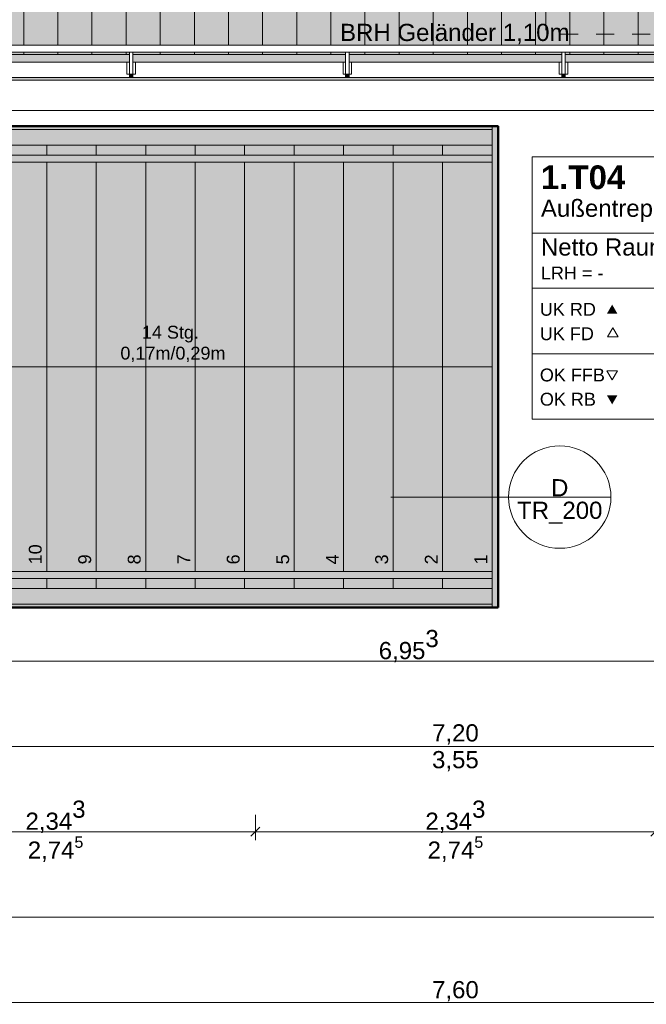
# Model space of a CAD drawing. Header units: metres. Extents: x -180 to 4, y -49 to 6.
# Tile 23 of 256: x -166.57 to -162.9, y -45.28 to -39.51. Entities that reach past the tile are written whole.
import ezdxf

# ---------------------------------------------------------------- set-up
doc = ezdxf.new("R2010")
doc.units = ezdxf.units.M
doc.header["$LTSCALE"] = 0.05
doc.header["$PDMODE"] = 1
doc.header["$PDSIZE"] = -2
doc.linetypes.add('Linienart-34', pattern=[4.233, 2.116, -2.117])
doc.layers.get('0').update_dxf_attribs({"lineweight": 25})
for name, color, linetype, lineweight, true_color in [('30 -33 Aussenwände- 7 Fassade_ Elemente', 7, 'Continuous', 9, 0x00aacc), ('30 -34 Innenwände- 6 Elemente', 7, 'Continuous', 9, 0xff6633), ('30 -35 Decken- 2.2 Treppen Außen', 7, 'Continuous', 9, 0x009999), ('30 -36 Dächer- 3 Dachbeläge', 7, 'Continuous', 15, 0x9999ff), ('30 -36 Dächer- 4 Dachbekleidungen', 7, 'Continuous', 9, 0xccccff), ('70 -72 Beschriftung- 1 Beschriftung allgemein', 7, 'Continuous', 9, 0xff6633), ('70 -72 Beschriftung- 7 Detailverweise', 7, 'Continuous', 9, 0x00dd00), ('70 -75 Raumstempel- 1 Raumstempel', 1, 'Continuous', 50, 0xff0000), ('70 -76 Bemaßung- 2 Allgemein', 7, 'Continuous', 5, 0x6666cc)]:
    doc.layers.add(name, color=color, linetype=linetype, lineweight=lineweight, true_color=true_color)
doc.layers.add('60- 61 allgemeine Ausstattung- 4 Terrassen', color=7, linetype='Continuous', lineweight=9)
doc.layers.add('Keine', color=7, linetype='Continuous', lineweight=9)
doc.styles.add('Arial', font='arial.ttf')
doc.styles.add('Arial (bold)', font='arialbd.ttf')
doc.dimstyles.new('k+k 1_50', dxfattribs={"dimtxt": 0.100689, "dimasz": 0.05302, "dimexe": 0.05, "dimexo": 0.15, "dimgap": 0.01, "dimtad": 1, "dimdec": 3, "dimtxsty": 'Arial', "dimblk": 'VW_SLASH', "dimblk1": 'VW_SLASH', "dimblk2": 'VW_SLASH', "dimcen": 0, "dimdle": 0.05, "dimadec": 3, "dimazin": 0, "dimtfac": 0.75, "dimtdec": 3, "dimtix": 1, "dimtmove": 0, "dimatfit": 0, "dimldrblk": 'VW_SLASH-1', "dimfxl": 0.125, "dimfxlon": 1, "dimfrac": 2, "dimtolj": 1, "dimarcsym": 0})
doc.dimstyles.new('k+k_klein', dxfattribs={"dimtxt": 0.100689, "dimasz": 0.05302, "dimexe": 0.05, "dimexo": 0.15, "dimgap": 0.005, "dimtad": 1, "dimdec": 3, "dimtxsty": 'Arial', "dimblk": 'VW_SLASH-2', "dimblk1": 'VW_SLASH-2', "dimblk2": 'VW_SLASH-2', "dimcen": 0, "dimdle": 0.025, "dimadec": 3, "dimazin": 0, "dimtfac": 0.75, "dimtdec": 3, "dimtix": 1, "dimtmove": 0, "dimatfit": 0, "dimldrblk": 'VW_FILLEDARROW', "dimfxl": 0.1, "dimfxlon": 1, "dimfrac": 2, "dimtolj": 1, "dimarcsym": 0})

# ---------------------------------------------------------------- blocks, each defined once
blk = doc.blocks.new('Gruppe-11565')
at = {"color": 255}
blk.add_wipeout([(-160.641, -39.762), (-173.136, -39.762), (-173.136, -40.247), (-172.846, -40.247), (-172.846, -40.157), (-173.046, -40.157), (-173.046, -39.852), (-160.641, -39.852)], dxfattribs=at).dxf.layer = '30 -34 Innenwände- 6 Elemente'
at = {"layer": '30 -34 Innenwände- 6 Elemente', "flags": 128}
blk.add_lwpolyline([(-160.641, -39.762), (-173.136, -39.762), (-173.136, -40.247), (-172.846, -40.247), (-172.846, -40.157), (-173.046, -40.157), (-173.046, -39.852), (-160.641, -39.852)], close=True, dxfattribs=at)
blk = doc.blocks.new('Gruppe-11566')
at = {"color": 255}
blk.add_wipeout([(-160.641, -39.662), (-173.236, -39.662), (-173.236, -40.347), (-172.846, -40.347), (-172.846, -40.307), (-173.196, -40.307), (-173.196, -39.702), (-160.641, -39.702)], dxfattribs=at).dxf.layer = '30 -34 Innenwände- 6 Elemente'
at = {"layer": '30 -34 Innenwände- 6 Elemente', "flags": 128}
blk.add_lwpolyline([(-160.641, -39.662), (-173.236, -39.662), (-173.236, -40.347), (-172.846, -40.347), (-172.846, -40.307), (-173.196, -40.307), (-173.196, -39.702), (-160.641, -39.702)], close=True, dxfattribs=at)
blk = doc.blocks.new('Gruppe-11567')
at = {"layer": '30 -34 Innenwände- 6 Elemente', "color": 7, "transparency": 33554687}
blk.add_blockref('Gruppe-11565', (0, 0), dxfattribs=at)
blk.add_blockref('Gruppe-11566', (0, 0), dxfattribs=at)
blk = doc.blocks.new('Gruppe-11568')
at = {"layer": '30 -34 Innenwände- 6 Elemente', "color": 7, "transparency": 33554687}
blk.add_blockref('Gruppe-11567', (0, 0), dxfattribs=at)
at = {"layer": '30 -34 Innenwände- 6 Elemente', "color": 0, "flags": 1}
for tag in ['IFC_UUID', 'instanceID']:
    blk.add_attdef(tag, (-173.236, -40.347), '', height=0.00018, dxfattribs=at)
blk = doc.blocks.new('Gruppe-12736')
at = {"color": 255, "lineweight": 5}
blk.add_wipeout([(-163.806, -40.247), (-164.096, -40.247), (-164.096, -42.847), (-163.806, -42.847)], dxfattribs=at).dxf.layer = '30 -35 Decken- 2.2 Treppen Außen'
blk.add_wipeout([(-164.096, -40.247), (-164.386, -40.247), (-164.386, -42.847), (-164.096, -42.847)], dxfattribs=at).dxf.layer = '30 -35 Decken- 2.2 Treppen Außen'
blk.add_wipeout([(-164.386, -40.247), (-164.676, -40.247), (-164.676, -42.847), (-164.386, -42.847)], dxfattribs=at).dxf.layer = '30 -35 Decken- 2.2 Treppen Außen'
blk.add_wipeout([(-164.676, -40.247), (-164.966, -40.247), (-164.966, -42.847), (-164.676, -42.847)], dxfattribs=at).dxf.layer = '30 -35 Decken- 2.2 Treppen Außen'
blk.add_wipeout([(-164.966, -40.247), (-165.256, -40.247), (-165.256, -42.847), (-164.966, -42.847)], dxfattribs=at).dxf.layer = '30 -35 Decken- 2.2 Treppen Außen'
blk.add_wipeout([(-165.256, -40.247), (-165.546, -40.247), (-165.546, -42.847), (-165.256, -42.847)], dxfattribs=at).dxf.layer = '30 -35 Decken- 2.2 Treppen Außen'
blk.add_wipeout([(-165.546, -40.247), (-165.836, -40.247), (-165.836, -42.847), (-165.546, -42.847)], dxfattribs=at).dxf.layer = '30 -35 Decken- 2.2 Treppen Außen'
blk.add_wipeout([(-165.836, -40.247), (-166.126, -40.247), (-166.126, -42.847), (-165.836, -42.847)], dxfattribs=at).dxf.layer = '30 -35 Decken- 2.2 Treppen Außen'
blk.add_wipeout([(-166.126, -40.247), (-166.416, -40.247), (-166.416, -42.847), (-166.126, -42.847)], dxfattribs=at).dxf.layer = '30 -35 Decken- 2.2 Treppen Außen'
blk.add_wipeout([(-166.416, -40.247), (-166.706, -40.247), (-166.706, -42.847), (-166.416, -42.847)], dxfattribs=at).dxf.layer = '30 -35 Decken- 2.2 Treppen Außen'
blk = doc.blocks.new('Gruppe-12739')
at = {"layer": '30 -35 Decken- 2.2 Treppen Außen'}
for p, q in [((-166.416, -40.247), (-166.416, -42.847)), ((-166.126, -40.247), (-166.126, -42.847)), ((-165.836, -40.247), (-165.836, -42.847)), ((-165.546, -40.247), (-165.546, -42.847)), ((-165.256, -40.247), (-165.256, -42.847)), ((-164.966, -40.247), (-164.966, -42.847)), ((-164.676, -40.247), (-164.676, -42.847)), ((-164.386, -40.247), (-164.386, -42.847)), ((-164.096, -40.247), (-164.096, -42.847)), ((-163.806, -40.247), (-163.806, -42.847))]:
    blk.add_line(p, q, dxfattribs=at)
at = {"layer": '30 -35 Decken- 2.2 Treppen Außen', "flags": 128}
for points in [[(-166.416, -40.247), (-166.706, -40.247)], [(-166.126, -40.247), (-166.416, -40.247)], [(-165.836, -40.247), (-166.126, -40.247)], [(-165.546, -40.247), (-165.836, -40.247)], [(-165.256, -40.247), (-165.546, -40.247)], [(-164.966, -40.247), (-165.256, -40.247)], [(-164.676, -40.247), (-164.966, -40.247)], [(-164.386, -40.247), (-164.676, -40.247)], [(-164.096, -40.247), (-164.386, -40.247)], [(-163.806, -40.247), (-164.096, -40.247)], [(-166.416, -42.847), (-166.706, -42.847)], [(-166.126, -42.847), (-166.416, -42.847)], [(-165.836, -42.847), (-166.126, -42.847)], [(-165.546, -42.847), (-165.836, -42.847)], [(-165.256, -42.847), (-165.546, -42.847)], [(-164.966, -42.847), (-165.256, -42.847)], [(-164.676, -42.847), (-164.966, -42.847)], [(-164.386, -42.847), (-164.676, -42.847)], [(-164.096, -42.847), (-164.386, -42.847)], [(-163.806, -42.847), (-164.096, -42.847)]]:
    blk.add_lwpolyline(points, dxfattribs=at)
blk = doc.blocks.new('Gruppe-12742')
at = {"layer": '30 -35 Decken- 2.2 Treppen Außen', "flags": 128}
blk.add_lwpolyline([(-163.806, -41.547), (-172.846, -41.547)], dxfattribs=at)
blk = doc.blocks.new('Gruppe-12743')
at = {"color": 255}
for points in [[(-172.846, -40.247), (-163.806, -40.247), (-163.806, -40.137), (-172.846, -40.137)], [(-172.846, -42.957), (-163.806, -42.957), (-163.806, -42.847), (-172.846, -42.847)]]:
    blk.add_wipeout(points, dxfattribs=at).dxf.layer = '30 -35 Decken- 2.2 Treppen Außen'
at = {"layer": '30 -35 Decken- 2.2 Treppen Außen', "flags": 128}
for points in [[(-172.846, -40.247), (-163.806, -40.247), (-163.806, -40.137), (-172.846, -40.137)], [(-172.846, -42.957), (-163.806, -42.957), (-163.806, -42.847), (-172.846, -42.847)]]:
    blk.add_lwpolyline(points, close=True, dxfattribs=at)
blk = doc.blocks.new('Gruppe-12744')
at = {"color": 255}
blk.add_wipeout([(-163.806, -42.747), (-172.846, -42.747), (-172.846, -42.787), (-163.806, -42.787)], dxfattribs=at).dxf.layer = '30 -35 Decken- 2.2 Treppen Außen'
at = {"layer": '30 -35 Decken- 2.2 Treppen Außen', "flags": 128}
blk.add_lwpolyline([(-163.806, -42.747), (-172.846, -42.747), (-172.846, -42.787), (-163.806, -42.787)], close=True, dxfattribs=at)
blk = doc.blocks.new('Gruppe-12745')
at = {"color": 255}
blk.add_wipeout([(-163.806, -42.847), (-172.846, -42.847), (-172.846, -42.937), (-163.806, -42.937)], dxfattribs=at).dxf.layer = '30 -35 Decken- 2.2 Treppen Außen'
at = {"layer": '30 -35 Decken- 2.2 Treppen Außen', "flags": 128}
blk.add_lwpolyline([(-163.806, -42.847), (-172.846, -42.847), (-172.846, -42.937), (-163.806, -42.937)], close=True, dxfattribs=at)
blk = doc.blocks.new('Gruppe-12746')
at = {"color": 255}
blk.add_wipeout([(-163.806, -40.347), (-172.846, -40.347), (-172.846, -40.307), (-163.806, -40.307)], dxfattribs=at).dxf.layer = '30 -35 Decken- 2.2 Treppen Außen'
at = {"layer": '30 -35 Decken- 2.2 Treppen Außen', "flags": 128}
blk.add_lwpolyline([(-163.806, -40.347), (-172.846, -40.347), (-172.846, -40.307), (-163.806, -40.307)], close=True, dxfattribs=at)
blk = doc.blocks.new('Gruppe-12747')
at = {"color": 255}
blk.add_wipeout([(-163.806, -40.247), (-172.846, -40.247), (-172.846, -40.157), (-163.806, -40.157)], dxfattribs=at).dxf.layer = '30 -35 Decken- 2.2 Treppen Außen'
at = {"layer": '30 -35 Decken- 2.2 Treppen Außen', "flags": 128}
blk.add_lwpolyline([(-163.806, -40.247), (-172.846, -40.247), (-172.846, -40.157), (-163.806, -40.157)], close=True, dxfattribs=at)
blk = doc.blocks.new('Gruppe-12748')
at = {"layer": '30 -35 Decken- 2.2 Treppen Außen', "insert": (-165.691, -41.5185), "char_height": 0.075516, "attachment_point": 8, "rotation": 0.001, "line_spacing_factor": 0.973705, "style": 'Arial'}
blk.add_mtext('14 Stg.\\P 0,17m/0,29m', dxfattribs=at)
blk = doc.blocks.new('Gruppe-12750')
at = {"layer": '30 -35 Decken- 2.2 Treppen Außen', "attachment_point": 9, "rotation": 90.001, "line_spacing_factor": 0.973705, "style": 'Arial'}
for s, insert, char_height in [('10', (-166.4445, -42.5872), 0.07552), ('9', (-166.1545, -42.6461), 0.0755), ('8', (-165.8645, -42.6461), 0.0755), ('7', (-165.5745, -42.6461), 0.0755), ('6', (-165.2845, -42.6461), 0.0755), ('5', (-164.9945, -42.6461), 0.0755), ('4', (-164.7045, -42.6461), 0.0755), ('3', (-164.4145, -42.6461), 0.0755), ('2', (-164.1245, -42.6461), 0.0755), ('1', (-163.8345, -42.6461), 0.0755)]:
    blk.add_mtext(s, dxfattribs=dict(at, insert=insert, char_height=char_height))
blk = doc.blocks.new('Gruppe-12751')
at = {"layer": '30 -35 Decken- 2.2 Treppen Außen'}
blk.add_blockref('Gruppe-12736', (0, 0), dxfattribs=at)
for name in ['Gruppe-12739', 'Gruppe-12742']:
    blk.add_blockref(name, (0, 0), dxfattribs=at)
blk.add_blockref('Gruppe-12743', (0, 0), dxfattribs=at)
for name in ['Gruppe-12747', 'Gruppe-12746', 'Gruppe-12748', 'Gruppe-12750', 'Gruppe-12744', 'Gruppe-12745']:
    blk.add_blockref(name, (0, 0), dxfattribs=at)
blk = doc.blocks.new('Gruppe-12752')
at = {"layer": '30 -35 Decken- 2.2 Treppen Außen', "color": 7, "transparency": 33554687}
blk.add_blockref('Gruppe-12751', (0, 0), dxfattribs=at)
blk = doc.blocks.new('Gruppe-12753')
at = {"layer": '30 -35 Decken- 2.2 Treppen Außen', "color": 7, "transparency": 33554687}
blk.add_blockref('Gruppe-12752', (0, 0), dxfattribs=at)
at = {"layer": '30 -35 Decken- 2.2 Treppen Außen', "color": 0, "flags": 1}
for tag in ['IFC_UUID', 'instanceID']:
    blk.add_attdef(tag, (-172.9927, -42.957), '', height=0.00018, dxfattribs=at)
blk = doc.blocks.new('_01-OG1_Tragwerk (2D)')
at = {"layer": '30 -34 Innenwände- 6 Elemente'}
blk.add_blockref('Gruppe-11568', (0, 0), dxfattribs=at)
at = {"layer": '30 -35 Decken- 2.2 Treppen Außen', "transparency": 33554687}
blk.add_blockref('Gruppe-12753', (0, 0), dxfattribs=at)
blk = doc.blocks.new('Gruppe-13237')
at = {"layer": '70 -75 Raumstempel- 1 Raumstempel', "color": 7, "linetype": 'Continuous', "lineweight": 9, "transparency": 33554687}
for p, q in [((-163.571, -40.317), (-163.571, -41.8547)), ((-161.4343, -40.317), (-163.571, -40.317)), ((-161.4343, -41.8547), (-161.4343, -40.317)), ((-161.4343, -40.7638), (-163.571, -40.7638)), ((-163.571, -41.0859), (-162.2928, -41.0859)), ((-162.1232, -41.2563), (-162.2928, -41.0859)), ((-161.4343, -41.0859), (-162.2928, -41.0859)), ((-162.2928, -41.0859), (-162.2928, -41.8547)), ((-162.2928, -41.0859), (-161.4343, -41.0859)), ((-161.6039, -41.2563), (-161.4343, -41.0859)), ((-162.1232, -41.6843), (-162.1232, -41.2563)), ((-162.1232, -41.2563), (-161.6039, -41.2563)), ((-161.6039, -41.6843), (-161.6039, -41.2563)), ((-163.571, -41.4703), (-162.2928, -41.4703)), ((-161.6039, -41.4703), (-162.1232, -41.4703)), ((-162.1232, -41.6843), (-162.2928, -41.8547)), ((-162.1232, -41.6843), (-161.6039, -41.6843)), ((-161.6039, -41.6843), (-161.4343, -41.8547)), ((-161.4343, -41.8547), (-163.571, -41.8547))]:
    blk.add_line(p, q, dxfattribs=at)
for points in [[(-163.0717, -41.2356), (-163.1024, -41.1823), (-163.1332, -41.2356)], [(-163.0717, -41.7138), (-163.1024, -41.7671), (-163.1332, -41.7138)]]:
    blk.add_solid(points, dxfattribs=at)
at = {"layer": '70 -75 Raumstempel- 1 Raumstempel', "color": 7, "transparency": 33554687}
for s, insert, char_height, attachment_point, rotation, line_spacing_factor, style in [('1.T04', (-163.52, -40.4368), 0.13845, 4, 0, 0.971658, 'Arial (bold)'), ('Außentreppe 1', (-163.52, -40.5671), 0.100689, 1, 0, 0.970891, 'Arial'), ('Netto Raumfläche:', (-163.52, -40.7945), 0.100689, 1, 0, 0.96878, 'Arial'), ('25,49m²', (-161.4733, -40.7945), 0.10069, 3, 0, 0.96878, 'Arial'), ('-', (-161.8636, -41.1726), 0.0755, 5, 0, 0.973705, 'Arial'), ('{\\T0.9;-}', (-161.8636, -41.3673), 0.07552, 5, 0, 0.973705, 'Arial'), ('-', (-162.2082, -41.4703), 0.0755, 5, 90, 0.973705, 'Arial'), ('-', (-161.5192, -41.4703), 0.0755, 5, 90, 0.973705, 'Arial'), ('{\\T0.9;-}', (-161.8636, -41.5753), 0.07552, 5, 0, 0.973705, 'Arial'), ('-', (-161.8636, -41.7708), 0.0755, 5, 0, 0.973705, 'Arial')]:
    blk.add_mtext(s, dxfattribs=dict(at, insert=insert, char_height=char_height, attachment_point=attachment_point, rotation=rotation, line_spacing_factor=line_spacing_factor, style=style))
at = {"layer": '70 -75 Raumstempel- 1 Raumstempel', "color": 7, "transparency": 33554687, "rotation": 0, "style": 'Arial'}
for s, insert, char_height, width, attachment_point, line_spacing_factor in [('LRH = -', (-163.52, -40.9594), 0.07552, 2.046762, 1, 0.968077), ('UK RD', (-163.526, -41.2104), 0.07552, 0.3787, 4, 0.973705), ('m', (-162.3053, -41.2104), 0.0755, 0.105423, 6, 0.973705), ('{\\T0.93;-}', (-162.4085, -41.2104), 0.07552, 0.640583, 6, 0.973705), ('UK FD', (-163.526, -41.3536), 0.07552, 0.3787, 4, 0.973705), ('-', (-162.4085, -41.3536), 0.0755, 0.640583, 6, 0.973705), ('m', (-162.3053, -41.3536), 0.0755, 0.105423, 6, 0.973705), ('OK FFB', (-163.526, -41.5953), 0.07552, 0.401981, 4, 0.973705), ('-', (-162.4085, -41.5953), 0.0755, 0.640583, 6, 0.973705), ('m', (-162.3053, -41.5953), 0.0755, 0.105423, 6, 0.973705), ('OK RB', (-163.526, -41.7373), 0.07552, 0.401981, 4, 0.973705), ('m', (-162.3053, -41.7373), 0.0755, 0.105423, 6, 0.973705), ('-', (-162.4085, -41.7373), 0.0755, 0.640583, 6, 0.973705)]:
    blk.add_mtext(s, dxfattribs=dict(at, insert=insert, char_height=char_height, width=width, attachment_point=attachment_point, line_spacing_factor=line_spacing_factor))
at = {"color": 255, "linetype": 'Continuous', "lineweight": 9, "transparency": 33554687}
for points in [[(-163.0674, -41.3721), (-163.0982, -41.3188), (-163.129, -41.3721)], [(-163.0717, -41.5702), (-163.1024, -41.6235), (-163.1332, -41.5702)]]:
    blk.add_wipeout(points, dxfattribs=at).dxf.layer = '70 -75 Raumstempel- 1 Raumstempel'
at = {"layer": '70 -75 Raumstempel- 1 Raumstempel', "color": 7, "linetype": 'Continuous', "lineweight": 9, "transparency": 33554687, "flags": 128}
for points in [[(-163.0674, -41.3721), (-163.0982, -41.3188), (-163.129, -41.3721)], [(-163.0717, -41.5702), (-163.1024, -41.6235), (-163.1332, -41.5702)]]:
    blk.add_lwpolyline(points, close=True, dxfattribs=at)
blk = doc.blocks.new('Gruppe-13238')
at = {"layer": '70 -75 Raumstempel- 1 Raumstempel', "color": 7, "transparency": 33554687}
blk.add_blockref('Gruppe-13237', (0, 0), dxfattribs=at)
blk = doc.blocks.new('Gruppe-14993')
at = {"layer": '70 -72 Beschriftung- 1 Beschriftung allgemein', "insert": (-164.6969, -39.5368), "char_height": 0.100689, "attachment_point": 1, "line_spacing_factor": 0.970891, "style": 'Arial'}
blk.add_mtext('BRH Geländer 1,10m', dxfattribs=at)
blk = doc.blocks.new('Gruppe-15066')
at = {"color": 255}
blk.add_wipeout([(-165.911, -39.762), (-165.911, -39.832), (-165.931, -39.832), (-165.931, -39.762)], dxfattribs=at).dxf.layer = '30 -36 Dächer- 4 Dachbekleidungen'
at = {"layer": '30 -36 Dächer- 3 Dachbeläge', "linetype": 'Continuous', "lineweight": 0, "transparency": 33554687}
blk.add_hatch(color=254, dxfattribs=at).paths.add_polyline_path([(-165.911, -39.852), (-165.911, -39.832), (-165.931, -39.832), (-165.931, -39.852)])
at = {"layer": '30 -36 Dächer- 3 Dachbeläge', "color": 254, "linetype": 'Continuous', "lineweight": 9, "true_color": 0xccccff, "transparency": 33554687, "flags": 128}
blk.add_lwpolyline([(-165.911, -39.852), (-165.911, -39.832), (-165.931, -39.832), (-165.931, -39.852)], dxfattribs=at)
at = {"layer": '30 -36 Dächer- 4 Dachbekleidungen', "flags": 128}
for points in [[(-165.946, -39.762), (-165.946, -39.832), (-165.931, -39.832)], [(-165.911, -39.762), (-165.911, -39.832), (-165.931, -39.832), (-165.931, -39.762)], [(-165.896, -39.762), (-165.896, -39.832), (-165.911, -39.832)]]:
    blk.add_lwpolyline(points, dxfattribs=at)
at = {"color": 255}
blk.add_wipeout([(-165.911, -39.762), (-165.911, -39.702), (-165.931, -39.702), (-165.931, -39.762)], dxfattribs=at).dxf.layer = '30 -36 Dächer- 4 Dachbekleidungen'
at = {"layer": '30 -36 Dächer- 4 Dachbekleidungen', "flags": 128}
blk.add_lwpolyline([(-165.911, -39.762), (-165.911, -39.702), (-165.931, -39.702), (-165.931, -39.762)], dxfattribs=at)
blk = doc.blocks.new('Gruppe-15067')
at = {"color": 255}
blk.add_wipeout([(-164.6443, -39.762), (-164.6443, -39.832), (-164.6643, -39.832), (-164.6643, -39.762)], dxfattribs=at).dxf.layer = '30 -36 Dächer- 4 Dachbekleidungen'
at = {"layer": '30 -36 Dächer- 3 Dachbeläge', "linetype": 'Continuous', "lineweight": 0, "transparency": 33554687}
blk.add_hatch(color=254, dxfattribs=at).paths.add_polyline_path([(-164.6443, -39.852), (-164.6443, -39.832), (-164.6643, -39.832), (-164.6643, -39.852)])
at = {"layer": '30 -36 Dächer- 3 Dachbeläge', "color": 254, "linetype": 'Continuous', "lineweight": 9, "true_color": 0xccccff, "transparency": 33554687, "flags": 128}
blk.add_lwpolyline([(-164.6443, -39.852), (-164.6443, -39.832), (-164.6643, -39.832), (-164.6643, -39.852)], dxfattribs=at)
at = {"layer": '30 -36 Dächer- 4 Dachbekleidungen', "flags": 128}
for points in [[(-164.6793, -39.762), (-164.6793, -39.832), (-164.6643, -39.832)], [(-164.6443, -39.762), (-164.6443, -39.832), (-164.6643, -39.832), (-164.6643, -39.762)], [(-164.6293, -39.762), (-164.6293, -39.832), (-164.6443, -39.832)]]:
    blk.add_lwpolyline(points, dxfattribs=at)
at = {"color": 255}
blk.add_wipeout([(-164.6443, -39.762), (-164.6443, -39.702), (-164.6643, -39.702), (-164.6643, -39.762)], dxfattribs=at).dxf.layer = '30 -36 Dächer- 4 Dachbekleidungen'
at = {"layer": '30 -36 Dächer- 4 Dachbekleidungen', "flags": 128}
blk.add_lwpolyline([(-164.6443, -39.762), (-164.6443, -39.702), (-164.6643, -39.702), (-164.6643, -39.762)], dxfattribs=at)
blk = doc.blocks.new('Gruppe-15068')
at = {"color": 255}
blk.add_wipeout([(-163.3777, -39.762), (-163.3777, -39.832), (-163.3977, -39.832), (-163.3977, -39.762)], dxfattribs=at).dxf.layer = '30 -36 Dächer- 4 Dachbekleidungen'
at = {"layer": '30 -36 Dächer- 3 Dachbeläge', "linetype": 'Continuous', "lineweight": 0, "transparency": 33554687}
blk.add_hatch(color=254, dxfattribs=at).paths.add_polyline_path([(-163.3777, -39.852), (-163.3777, -39.832), (-163.3977, -39.832), (-163.3977, -39.852)])
at = {"layer": '30 -36 Dächer- 3 Dachbeläge', "color": 254, "linetype": 'Continuous', "lineweight": 9, "true_color": 0xccccff, "transparency": 33554687, "flags": 128}
blk.add_lwpolyline([(-163.3777, -39.852), (-163.3777, -39.832), (-163.3977, -39.832), (-163.3977, -39.852)], dxfattribs=at)
at = {"layer": '30 -36 Dächer- 4 Dachbekleidungen', "flags": 128}
for points in [[(-163.4127, -39.762), (-163.4127, -39.832), (-163.3977, -39.832)], [(-163.3777, -39.762), (-163.3777, -39.832), (-163.3977, -39.832), (-163.3977, -39.762)], [(-163.3627, -39.762), (-163.3627, -39.832), (-163.3777, -39.832)]]:
    blk.add_lwpolyline(points, dxfattribs=at)
at = {"color": 255}
blk.add_wipeout([(-163.3777, -39.762), (-163.3777, -39.702), (-163.3977, -39.702), (-163.3977, -39.762)], dxfattribs=at).dxf.layer = '30 -36 Dächer- 4 Dachbekleidungen'
at = {"layer": '30 -36 Dächer- 4 Dachbekleidungen', "flags": 128}
blk.add_lwpolyline([(-163.3777, -39.762), (-163.3777, -39.702), (-163.3977, -39.702), (-163.3977, -39.762)], dxfattribs=at)
blk = doc.blocks.new('Gruppe-15083')
at = {"layer": '60- 61 allgemeine Ausstattung- 4 Terrassen', "linetype": 'Continuous', "lineweight": 9, "transparency": 33554495}
h = blk.add_hatch(dxfattribs=at)
h.set_pattern_fill('Dämmstoff v 2mm SRF-1', style=0, pattern_type=2)
h.set_pattern_definition([(90, (-171.951, -33.59404), (0.2, 0), [])])
h.paths.add_polyline_path([(-171.951, -39.407), (-171.951, -39.717), (-160.818, -39.717), (-160.818, -39.407), (-163.6783, -39.407), (-163.6783, -39.407)])
at = {"layer": '60- 61 allgemeine Ausstattung- 4 Terrassen', "color": 252, "linetype": 'Continuous', "lineweight": 9, "true_color": 0x888888, "transparency": 33554687, "flags": 128}
blk.add_lwpolyline([(-171.951, -39.407), (-171.951, -39.717), (-160.818, -39.717), (-160.818, -39.407), (-163.6783, -39.407), (-163.6783, -39.407)], close=True, dxfattribs=at)
at = {"layer": '70 -72 Beschriftung- 7 Detailverweise', "transparency": 33554687}
for q in [(-164.399, -42.3106), (-163.4096, -42.3106)]:
    blk.add_line((-164.0446, -42.3106), q, dxfattribs=at)
at = {"layer": '70 -72 Beschriftung- 7 Detailverweise'}
blk.add_line((-163.1096, -42.3106), (-163.7096, -42.3106), dxfattribs=at)
at = {"layer": '70 -72 Beschriftung- 7 Detailverweise', "flags": 128}
blk.add_lwpolyline([(-163.1096, -42.3106), (-163.111, -42.34), (-163.1153, -42.3692), (-163.1225, -42.3977), (-163.1324, -42.4254), (-163.145, -42.452), (-163.1601, -42.4773), (-163.1777, -42.5009), (-163.1974, -42.5228), (-163.2193, -42.5425), (-163.2429, -42.5601), (-163.2682, -42.5752), (-163.2948, -42.5878), (-163.3225, -42.5977), (-163.3511, -42.6049), (-163.3802, -42.6092), (-163.4096, -42.6106), (-163.439, -42.6092), (-163.4681, -42.6049), (-163.4967, -42.5977), (-163.5244, -42.5878), (-163.551, -42.5752), (-163.5762, -42.5601), (-163.5999, -42.5425), (-163.6217, -42.5228), (-163.6415, -42.5009), (-163.659, -42.4773), (-163.6742, -42.452), (-163.6867, -42.4254), (-163.6967, -42.3977), (-163.7038, -42.3692), (-163.7081, -42.34), (-163.7096, -42.3106), (-163.7081, -42.2812), (-163.7038, -42.2521), (-163.6967, -42.2235), (-163.6867, -42.1958), (-163.6742, -42.1692), (-163.659, -42.144), (-163.6415, -42.1203), (-163.6217, -42.0985), (-163.5999, -42.0787), (-163.5762, -42.0612), (-163.551, -42.046), (-163.5244, -42.0335), (-163.4967, -42.0235), (-163.4681, -42.0164), (-163.439, -42.0121), (-163.4096, -42.0106), (-163.3802, -42.0121), (-163.3511, -42.0164), (-163.3225, -42.0235), (-163.2948, -42.0335), (-163.2682, -42.046), (-163.2429, -42.0612), (-163.2193, -42.0787), (-163.1974, -42.0985), (-163.1777, -42.1203), (-163.1601, -42.144), (-163.145, -42.1692), (-163.1324, -42.1958), (-163.1225, -42.2235), (-163.1153, -42.2521), (-163.111, -42.2812)], close=True, dxfattribs=at)
at = {"layer": '70 -72 Beschriftung- 7 Detailverweise'}
blk.add_point((-163.4096, -42.3106), dxfattribs=at)
at = {"layer": '70 -72 Beschriftung- 7 Detailverweise', "line_spacing_factor": 0.96878, "style": 'Arial'}
for s, insert, char_height, attachment_point in [('D', (-163.4096, -42.306), 0.1007, 8), ('TR_200', (-163.4096, -42.3373), 0.10069, 2)]:
    blk.add_mtext(s, dxfattribs=dict(at, insert=insert, char_height=char_height, attachment_point=attachment_point))
at = {"color": 255, "linetype": 'Continuous', "lineweight": 9, "transparency": 33554687}
blk.add_wipeout([(-167.751, -39.867), (-160.291, -39.867), (-160.291, -40.044), (-167.751, -40.044)], dxfattribs=at).dxf.layer = '30 -33 Aussenwände- 7 Fassade_ Elemente'
at = {"layer": '30 -36 Dächer- 3 Dachbeläge', "linetype": 'Continuous', "lineweight": 0}
blk.add_hatch(color=254, dxfattribs=at).paths.add_polyline_path([(-173.196, -39.702), (-160.641, -39.702), (-160.641, -39.867), (-173.196, -39.867)])
at = {"layer": '30 -33 Aussenwände- 7 Fassade_ Elemente', "color": 142, "linetype": 'Continuous', "lineweight": 9, "transparency": 33554687, "flags": 128}
blk.add_lwpolyline([(-167.751, -39.867), (-160.291, -39.867), (-160.291, -40.044), (-167.751, -40.044)], close=True, dxfattribs=at)
at = {"layer": '30 -36 Dächer- 3 Dachbeläge', "flags": 128}
blk.add_lwpolyline([(-173.196, -39.702), (-160.641, -39.702), (-160.641, -39.867), (-173.196, -39.867)], close=True, dxfattribs=at)
at = {"color": 255}
blk.add_wipeout([(-173.236, -40.347), (-172.846, -40.347), (-172.846, -40.307), (-173.196, -40.307), (-173.196, -39.702), (-160.641, -39.702), (-160.641, -39.662), (-173.236, -39.662)], dxfattribs=at).dxf.layer = '30 -36 Dächer- 4 Dachbekleidungen'
at = {"layer": '30 -36 Dächer- 4 Dachbekleidungen', "flags": 128}
blk.add_lwpolyline([(-173.236, -40.347), (-172.846, -40.347), (-172.846, -40.307), (-173.196, -40.307), (-173.196, -39.702), (-160.641, -39.702), (-160.641, -39.662), (-173.236, -39.662)], close=True, dxfattribs=at)
at = {"layer": '70 -72 Beschriftung- 1 Beschriftung allgemein', "color": 7}
blk.add_blockref('Gruppe-14993', (0, 0), dxfattribs=at)
at = {"color": 255}
blk.add_wipeout([(-173.136, -40.247), (-172.846, -40.247), (-172.846, -40.157), (-173.046, -40.157), (-173.046, -39.852), (-160.641, -39.852), (-160.641, -39.762), (-173.136, -39.762)], dxfattribs=at).dxf.layer = '30 -36 Dächer- 4 Dachbekleidungen'
at = {"layer": '30 -36 Dächer- 4 Dachbekleidungen', "flags": 128}
blk.add_lwpolyline([(-173.136, -40.247), (-172.846, -40.247), (-172.846, -40.157), (-173.046, -40.157), (-173.046, -39.852), (-160.641, -39.852), (-160.641, -39.762), (-173.136, -39.762)], close=True, dxfattribs=at)
at = {"layer": '70 -72 Beschriftung- 1 Beschriftung allgemein', "color": 7}
for name in ['Gruppe-15066', 'Gruppe-15067', 'Gruppe-15068']:
    blk.add_blockref(name, (0, 0), dxfattribs=at)
blk = doc.blocks.new('_OG1_2D (2D)')
at = {"layer": '70 -75 Raumstempel- 1 Raumstempel', "linetype": 'Continuous', "lineweight": 0, "true_color": 0xff0000}
for points in [[(-175.81099996, -31.58704198), (-175.81099996, -42.95704198), (-172.81099996, -42.95704198), (-172.81099996, -40.13704198), (-173.31099996, -40.13704198), (-173.31099996, -39.83704198), (-160.61099996, -39.83704198), (-160.61099996, -39.40704198), (-160.81799996, -39.40704198), (-160.81799996, -31.79404198), (-175.38099996, -31.79404198), (-175.38099996, -31.58704198)], [(-163.77099996, -42.95704198), (-172.81099996, -42.95704198), (-172.81099996, -40.13704198), (-163.77099996, -40.13704198)]]:
    blk.add_hatch(color=1, dxfattribs=at).paths.add_polyline_path(points)
at = {"layer": '30 -33 Aussenwände- 7 Fassade_ Elemente', "linetype": 'Linienart-34', "lineweight": 9, "flags": 128}
blk.add_lwpolyline([(-163.49099996, -31.79404698), (-163.49099996, -37.22704198), (-163.78099996, -37.22704198), (-163.78099996, -39.40704198), (-163.49099996, -39.40704198), (-163.49099996, -39.59704198), (-160.62933692, -39.59704198)], dxfattribs=at)
at = {"layer": '70 -75 Raumstempel- 1 Raumstempel', "flags": 128}
for points in [[(-175.81099996, -31.58704198), (-175.81099996, -42.95704198), (-172.81099996, -42.95704198), (-172.81099996, -40.13704198), (-173.31099996, -40.13704198), (-173.31099996, -39.83704198), (-160.61099996, -39.83704198), (-160.61099996, -39.40704198), (-160.81799996, -39.40704198), (-160.81799996, -31.79404198), (-175.38099996, -31.79404198), (-175.38099996, -31.58704198)], [(-163.77099996, -42.95704198), (-172.81099996, -42.95704198), (-172.81099996, -40.13704198), (-163.77099996, -40.13704198)]]:
    blk.add_lwpolyline(points, close=True, dxfattribs=at)
at = {"layer": '70 -75 Raumstempel- 1 Raumstempel', "transparency": 33554687}
blk.add_blockref('Gruppe-13238', (0, 0), dxfattribs=at)
at = {"layer": '30 -33 Aussenwände- 7 Fassade_ Elemente', "flags": 128}
blk.add_lwpolyline([(-160.61099996, -39.83704198), (-173.02599996, -39.83704198), (-173.02599996, -40.13704198), (-172.84599996, -40.13704198), (-172.84599996, -42.95704198), (-175.84599996, -42.95704198), (-175.84599996, -39.86704198), (-175.84099996, -39.86704198), (-175.84099996, -31.57890856)], dxfattribs=at)
at = {"layer": 'Keine', "color": 7}
blk.add_blockref('Gruppe-15083', (0, 0), dxfattribs=at)
blk = doc.blocks.new('VW_SLASH-2')
at = {"color": 0, "linetype": 'ByBlock', "lineweight": -2, "transparency": 16777216}
blk.add_line((0.47, 0), (-1, 0), dxfattribs=at)
at = {"color": 0, "lineweight": 5, "transparency": 16777216, "flags": 128}
blk.add_lwpolyline([(0.5, 0.5), (-0.5, -0.5)], dxfattribs=at)
blk = doc.blocks.new('*D16116')
at = {"layer": '70 -76 Bemaßung- 2 Allgemein', "color": 0, "lineweight": -2}
for p, q in [((-167.821, -45.172), (-167.821, -45.322)), ((-160.221, -45.172), (-160.221, -45.322)), ((-160.274, -45.272), (-167.768, -45.272))]:
    blk.add_line(p, q, dxfattribs=at)
at = {"layer": 'Defpoints', "color": 0}
for p in [(-167.821, -42.294), (-160.221, -42.294), (-167.821, -45.272)]:
    blk.add_point(p, dxfattribs=at)
at = {"layer": '70 -76 Bemaßung- 2 Allgemein', "color": 0, "lineweight": -2, "xscale": 0.05302001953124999, "yscale": 0.05302001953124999, "zscale": 0.05302001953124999, "rotation": 180}
blk.add_blockref('VW_SLASH-2', (-167.821, -45.272), dxfattribs=at)
at = {"layer": '70 -76 Bemaßung- 2 Allgemein', "color": 0, "lineweight": -2, "xscale": 0.05302001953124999, "yscale": 0.05302001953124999, "zscale": 0.05302001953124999}
blk.add_blockref('VW_SLASH-2', (-160.221, -45.272), dxfattribs=at)
at = {"layer": '70 -76 Bemaßung- 2 Allgemein', "color": 0, "insert": (-164.021, -45.2066), "char_height": 0.10069, "attachment_point": 5, "style": 'Arial'}
blk.add_mtext('\\A1;7,60', dxfattribs=at)
blk = doc.blocks.new('VW_FILLEDARROW')
at = {"linetype": 'Continuous', "lineweight": 0, "transparency": 16777216}
blk.add_hatch(color=0, dxfattribs=at).paths.add_polyline_path([(-2.83, 0.76), (0, 0), (-2.83, -0.76)])
at = {"color": 0, "lineweight": 5, "transparency": 16777216, "flags": 128}
blk.add_lwpolyline([(-2.83, 0.76), (0, 0), (-2.83, -0.76)], close=True, dxfattribs=at)
blk = doc.blocks.new('VW_SLASH')
at = {"color": 0, "linetype": 'ByBlock', "lineweight": -2, "transparency": 16777216}
blk.add_line((0.94, 0), (-1, 0), dxfattribs=at)
at = {"color": 0, "lineweight": 20, "transparency": 16777216, "flags": 128}
blk.add_lwpolyline([(0.5, 0.5), (-0.5, -0.5)], dxfattribs=at)
blk = doc.blocks.new('*D16253')
at = {"layer": '70 -76 Bemaßung- 2 Allgemein', "color": 0, "lineweight": -2}
for p, q in [((-167.771, -43.147), (-167.771, -43.322)), ((-160.818, -43.147), (-160.818, -43.322)), ((-160.871, -43.272), (-167.718, -43.272))]:
    blk.add_line(p, q, dxfattribs=at)
at = {"layer": 'Defpoints', "color": 0}
for p in [(-167.771, -30.997), (-160.818, -31.587), (-167.771, -43.272)]:
    blk.add_point(p, dxfattribs=at)
at = {"layer": '70 -76 Bemaßung- 2 Allgemein', "color": 0, "lineweight": -2, "xscale": 0.05302001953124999, "yscale": 0.05302001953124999, "zscale": 0.05302001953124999, "rotation": 180}
blk.add_blockref('VW_SLASH', (-167.771, -43.272), dxfattribs=at)
at = {"layer": '70 -76 Bemaßung- 2 Allgemein', "color": 0, "lineweight": -2, "xscale": 0.05302001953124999, "yscale": 0.05302001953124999, "zscale": 0.05302001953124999}
blk.add_blockref('VW_SLASH', (-160.818, -43.272), dxfattribs=at)
at = {"layer": '70 -76 Bemaßung- 2 Allgemein', "color": 0, "insert": (-164.2945, -43.1839), "char_height": 0.100689, "attachment_point": 5, "style": 'Arial'}
blk.add_mtext('\\A1;6,95\\S3^ ;', dxfattribs=at)
blk = doc.blocks.new('VW_SLASH-1')
at = {"color": 0, "linetype": 'ByBlock', "lineweight": -2, "transparency": 16777216}
blk.add_line((0.94, 0), (-1, 0), dxfattribs=at)
at = {"color": 0, "lineweight": 5, "transparency": 16777216, "flags": 128}
blk.add_lwpolyline([(0.5, 0.5), (-0.5, -0.5)], dxfattribs=at)
blk = doc.blocks.new('*D16715')
at = {"layer": '70 -76 Bemaßung- 2 Allgemein', "color": 0, "lineweight": -2}
for p, q in [((-175.421, -44.672), (-175.421, -44.822)), ((-160.818, -44.672), (-160.818, -44.822)), ((-160.871, -44.772), (-175.368, -44.772))]:
    blk.add_line(p, q, dxfattribs=at)
at = {"layer": 'Defpoints', "color": 0}
for p in [(-160.818, -39.3727), (-175.421, -44.272), (-175.421, -44.772)]:
    blk.add_point(p, dxfattribs=at)
at = {"layer": '70 -76 Bemaßung- 2 Allgemein', "color": 0, "lineweight": -2, "xscale": 0.05302001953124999, "yscale": 0.05302001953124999, "zscale": 0.05302001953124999, "rotation": 180}
blk.add_blockref('VW_SLASH-2', (-175.421, -44.772), dxfattribs=at)
at = {"layer": '70 -76 Bemaßung- 2 Allgemein', "color": 0, "lineweight": -2, "xscale": 0.05302001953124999, "yscale": 0.05302001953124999, "zscale": 0.05302001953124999}
blk.add_blockref('VW_SLASH-2', (-160.818, -44.772), dxfattribs=at)
at = {"layer": '70 -76 Bemaßung- 2 Allgemein', "color": 0, "insert": (-168.1195, -44.6889), "char_height": 0.100689, "attachment_point": 5, "style": 'Arial'}
blk.add_mtext('\\A1;14,60\\S3^ ;', dxfattribs=at)
blk = doc.blocks.new('*D16739')
at = {"layer": '70 -76 Bemaßung- 2 Allgemein', "color": 0, "lineweight": -2}
for p, q in [((-167.536, -44.172), (-167.536, -44.322)), ((-165.1927, -44.172), (-165.1927, -44.322)), ((-165.2457, -44.272), (-167.483, -44.272))]:
    blk.add_line(p, q, dxfattribs=at)
at = {"layer": 'Defpoints', "color": 0}
for p in [(-167.536, -31.297), (-165.1927, -31.297), (-167.536, -44.272)]:
    blk.add_point(p, dxfattribs=at)
at = {"layer": '70 -76 Bemaßung- 2 Allgemein', "color": 0, "lineweight": -2, "xscale": 0.05302001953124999, "yscale": 0.05302001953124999, "zscale": 0.05302001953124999, "rotation": 180}
blk.add_blockref('VW_SLASH-2', (-167.536, -44.272), dxfattribs=at)
at = {"layer": '70 -76 Bemaßung- 2 Allgemein', "color": 0, "lineweight": -2, "xscale": 0.05302001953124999, "yscale": 0.05302001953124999, "zscale": 0.05302001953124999}
blk.add_blockref('VW_SLASH-2', (-165.1927, -44.272), dxfattribs=at)
at = {"layer": '70 -76 Bemaßung- 2 Allgemein', "color": 0, "insert": (-166.3643, -44.1839), "char_height": 0.100689, "attachment_point": 5, "style": 'Arial'}
blk.add_mtext('\\A1;2,34\\S3^ ;', dxfattribs=at)
blk = doc.blocks.new('*D16740')
at = {"layer": '70 -76 Bemaßung- 2 Allgemein', "color": 0, "lineweight": -2}
for p, q in [((-165.1927, -44.172), (-165.1927, -44.322)), ((-162.8493, -44.172), (-162.8493, -44.322)), ((-162.9024, -44.272), (-165.1396, -44.272))]:
    blk.add_line(p, q, dxfattribs=at)
at = {"layer": 'Defpoints', "color": 0}
for p in [(-165.1927, -31.297), (-162.8493, -31.297), (-165.1927, -44.272)]:
    blk.add_point(p, dxfattribs=at)
at = {"layer": '70 -76 Bemaßung- 2 Allgemein', "color": 0, "lineweight": -2, "xscale": 0.05302001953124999, "yscale": 0.05302001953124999, "zscale": 0.05302001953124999, "rotation": 180}
blk.add_blockref('VW_SLASH-2', (-165.1927, -44.272), dxfattribs=at)
at = {"layer": '70 -76 Bemaßung- 2 Allgemein', "color": 0, "lineweight": -2, "xscale": 0.05302001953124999, "yscale": 0.05302001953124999, "zscale": 0.05302001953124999}
blk.add_blockref('VW_SLASH-2', (-162.8493, -44.272), dxfattribs=at)
at = {"layer": '70 -76 Bemaßung- 2 Allgemein', "color": 0, "insert": (-164.021, -44.1839), "char_height": 0.100689, "attachment_point": 5, "style": 'Arial'}
blk.add_mtext('\\A1;2,34\\S3^ ;', dxfattribs=at)
blk = doc.blocks.new('*D16892')
at = {"layer": '70 -76 Bemaßung- 2 Allgemein', "color": 0, "lineweight": -2}
for p, q in [((-167.621, -43.672), (-167.621, -43.822)), ((-160.421, -43.672), (-160.421, -43.822)), ((-160.474, -43.772), (-167.568, -43.772))]:
    blk.add_line(p, q, dxfattribs=at)
at = {"layer": 'Defpoints', "color": 0}
for p in [(-167.621, -30.997), (-160.421, -30.997), (-167.621, -43.772)]:
    blk.add_point(p, dxfattribs=at)
at = {"layer": '70 -76 Bemaßung- 2 Allgemein', "color": 0, "lineweight": -2, "xscale": 0.05302001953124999, "yscale": 0.05302001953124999, "zscale": 0.05302001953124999, "rotation": 180}
blk.add_blockref('VW_SLASH-2', (-167.621, -43.772), dxfattribs=at)
at = {"layer": '70 -76 Bemaßung- 2 Allgemein', "color": 0, "lineweight": -2, "xscale": 0.05302001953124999, "yscale": 0.05302001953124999, "zscale": 0.05302001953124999}
blk.add_blockref('VW_SLASH-2', (-160.421, -43.772), dxfattribs=at)
at = {"layer": '70 -76 Bemaßung- 2 Allgemein', "color": 0, "insert": (-164.021, -43.7016), "char_height": 0.10069, "attachment_point": 5, "style": 'Arial'}
blk.add_mtext('\\A1;7,20', dxfattribs=at)
blk = doc.blocks.new('Gruppe-15647')
at = {"layer": '70 -76 Bemaßung- 2 Allgemein', "insert": (-164.021, -43.7987), "char_height": 0.10069, "width": 0.455, "attachment_point": 2, "line_spacing_factor": 0.96878, "style": 'Arial'}
blk.add_mtext('3,55', dxfattribs=at)
blk = doc.blocks.new('Gruppe-15764')
at = {"layer": '70 -76 Bemaßung- 2 Allgemein', "insert": (-166.3643, -44.2987), "char_height": 0.100689, "width": 0.455, "attachment_point": 2, "line_spacing_factor": 0.96878, "style": 'Arial'}
blk.add_mtext('\\A1;2,74{\\H0.6667x;\\S5^ ;}', dxfattribs=at)
blk = doc.blocks.new('Gruppe-15765')
at = {"layer": '70 -76 Bemaßung- 2 Allgemein', "insert": (-164.021, -44.2987), "char_height": 0.100689, "width": 0.455, "attachment_point": 2, "line_spacing_factor": 0.96878, "style": 'Arial'}
blk.add_mtext('\\A1;2,74{\\H0.6667x;\\S5^ ;}', dxfattribs=at)
blk = doc.blocks.new('Gruppe-15232')
at = {"layer": '70 -76 Bemaßung- 2 Allgemein'}
dim = blk.add_aligned_dim(p1=(-160.22099996, -42.29404198), p2=(-167.82099996, -42.29404198), distance=2.978, text='7,60', dimstyle='k+k_klein', override={"dimtxt": 0.100689, "dimgap": 0.005, "dimdec": 8, "dimpost": '<>', "dimtxsty": 'Arial', "dimtmove": 2}, dxfattribs=at)
dim.commit()
dim.dimension.update_dxf_attribs({"geometry": '*D16116', "text_midpoint": (-164.02099996, -45.20657844)})
blk = doc.blocks.new('Gruppe-15237')
at = {"layer": '70 -76 Bemaßung- 2 Allgemein'}
dim = blk.add_linear_dim(base=(-167.771, -43.272), p1=(-160.818, -31.587), p2=(-167.771, -30.997), text='6,95\\S3^ ;', dimstyle='k+k 1_50', override={"dimtxt": 0.100689, "dimgap": 0.01, "dimpost": '<>', "dimtxsty": 'Arial', "dimtmove": 2}, dxfattribs=at)
dim.commit()
dim.dimension.update_dxf_attribs({"geometry": '*D16253', "text_midpoint": (-164.2945, -43.1839)})
blk = doc.blocks.new('Gruppe-15267')
at = {"layer": '70 -76 Bemaßung- 2 Allgemein'}
dim = blk.add_linear_dim(base=(-175.42099996, -44.77204198), p1=(-160.81799996, -39.37265169), p2=(-175.42099996, -44.27204198), text='14,60\\S3^ ;', dimstyle='k+k_klein', override={"dimtxt": 0.100689, "dimgap": 0.005, "dimdec": 8, "dimpost": '<>', "dimtxsty": 'Arial', "dimtmove": 2}, dxfattribs=at)
dim.commit()
dim.dimension.update_dxf_attribs({"geometry": '*D16715', "text_midpoint": (-168.11949996, -44.68894115)})
blk = doc.blocks.new('Gruppe-15268')
at = {"layer": '70 -76 Bemaßung- 2 Allgemein'}
for p1, p2, picture, middle in [((-165.1927, -31.297), (-167.536, -31.297), '*D16739', (-166.3643, -44.1839)), ((-162.8493, -31.297), (-165.1927, -31.297), '*D16740', (-164.021, -44.1839))]:
    dim = blk.add_aligned_dim(p1=p1, p2=p2, distance=12.975, text='2,34\\S3^ ;', dimstyle='k+k_klein', override={"dimtxt": 0.100689, "dimgap": 0.01, "dimpost": '<>', "dimtxsty": 'Arial', "dimtmove": 2}, dxfattribs=at)
    dim.commit()
    dim.dimension.update_dxf_attribs({"geometry": picture, "text_midpoint": middle})
blk = doc.blocks.new('Gruppe-15269')
at = {"layer": '70 -76 Bemaßung- 2 Allgemein'}
dim = blk.add_aligned_dim(p1=(-160.42099996, -30.99704198), p2=(-167.62099996, -30.99704198), distance=12.775, text='7,20', dimstyle='k+k_klein', override={"dimtxt": 0.100689, "dimgap": 0.01, "dimdec": 8, "dimpost": '<>', "dimtxsty": 'Arial', "dimtmove": 2}, dxfattribs=at)
dim.commit()
dim.dimension.update_dxf_attribs({"geometry": '*D16892', "text_midpoint": (-164.02099996, -43.70157844)})
blk = doc.blocks.new('_OG1_2D Bemaßung_ Beschriftung (2D)')
at = {"layer": '70 -76 Bemaßung- 2 Allgemein'}
for name in ['Gruppe-15237', 'Gruppe-15269', 'Gruppe-15268', 'Gruppe-15267', 'Gruppe-15232']:
    blk.add_blockref(name, (0, 0), dxfattribs=at)
at = {"layer": '70 -76 Bemaßung- 2 Allgemein', "color": 7}
for name in ['Gruppe-15647', 'Gruppe-15764', 'Gruppe-15765']:
    blk.add_blockref(name, (0, 0), dxfattribs=at)

msp = doc.modelspace()

# ---------------------------------------------------------------- block references
at = {"layer": 'Keine', "color": 1}
msp.add_blockref('_01-OG1_Tragwerk (2D)', (0, 0), dxfattribs=at)

# ---------------------------------------------------------------- next in the draw order: block references
msp.add_blockref('_OG1_2D (2D)', (0, 0), dxfattribs=at)

# ---------------------------------------------------------------- next in the draw order: block references
msp.add_blockref('_OG1_2D Bemaßung_ Beschriftung (2D)', (0, 0), dxfattribs=at)

doc.saveas('drawing.dxf')
